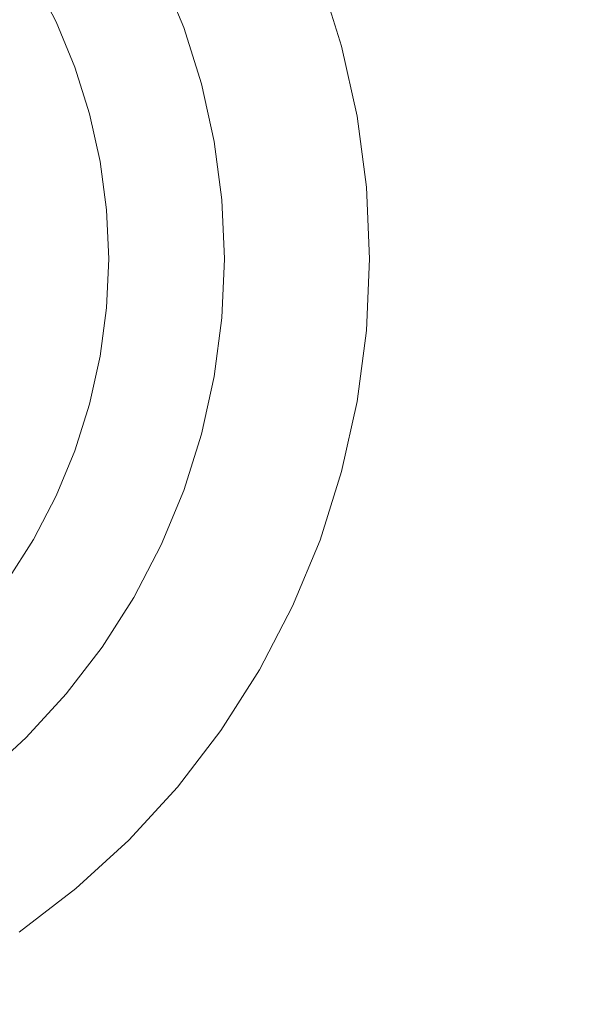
# Model space of a CAD drawing. Header units: millimetres. Extents: x 1865 to 2161, y 1201 to 1385.
# Tile 6 of 40: x 1931 to 1940, y 1216 to 1233. Entities that reach past the tile are written whole.
import ezdxf

# ---------------------------------------------------------------- set-up
doc = ezdxf.new("R2010")
doc.units = ezdxf.units.MM
doc.header["$LTSCALE"] = 25.4
doc.layers.add('Lighting-Moving Light', color=7, linetype='Continuous', lineweight=5)

# ---------------------------------------------------------------- blocks, each defined once
blk = doc.blocks.new('Group-1')
at = {"layer": 'Lighting-Moving Light', "color": 7, "linetype": 'Continuous', "lineweight": 5, "transparency": 33554687}
for points in [[(-107.035, -87.035, -16.5), (107.035, -87.035, -16.5), (107.035, 87.035, -16.5), (-107.035, 87.035, -16.5)], [(103.5, -83.5, -108.466), (-103.5, -83.5, -108.466), (-103.5, 83.5, -108.466), (103.5, 83.5, -108.466)]]:
    blk.add_3dface(points, dxfattribs=at)
for points, invisible_edges in [([(-81.97, -52.532, -16.465), (-81.001, -53.275, -16.465), (-80.101, -54.101, -16.465), (-90, -64, -16.465)], 12), ([(-80.101, -54.101, -16.465), (-79.275, -55.001, -16.465), (-78.532, -55.97, -16.465), (-90, -64, -16.465)], 12), ([(-78.532, -55.97, -16.465), (-77.876, -57, -16.465), (-77.312, -58.083, -16.465), (-90, -64, -16.465)], 12), ([(-77.312, -58.083, -16.465), (-76.844, -59.212, -16.465), (-76.477, -60.377, -16.465), (-90, -64, -16.465)], 12), ([(-76.844, -59.212, -16.465), (-77.312, -58.083, -16.465), (-79.552, -59.128, -1.637), (-79.167, -60.057, -1.637)], 10), ([(-81.34, -59.962, 0.035), (-81.724, -59.222, 0.035), (-82.172, -58.519, 0.035), (-90, -64, 0.035)], 12), ([(-81.724, -59.222, 0.035), (-81.34, -59.962, 0.035), (-81.19, -59.892, 0.028), (-81.581, -59.14, 0.028)], 14), ([(-79.745, -59.218, -1.014), (-79.368, -60.13, -1.014), (-79.299, -60.105, -1.162), (-79.679, -59.187, -1.162)], 15), ([(-79.679, -59.187, -1.162), (-79.299, -60.105, -1.162), (-79.243, -60.085, -1.316), (-79.625, -59.162, -1.316)], 15), ([(-79.625, -59.162, -1.316), (-79.243, -60.085, -1.316), (-79.199, -60.069, -1.475), (-79.582, -59.142, -1.475)], 15), ([(-79.582, -59.142, -1.475), (-79.199, -60.069, -1.475), (-79.167, -60.057, -1.637), (-79.552, -59.128, -1.637)], 11), ([(-80.112, -59.389, -0.494), (-79.748, -60.268, -0.494), (-79.638, -60.228, -0.611), (-80.006, -59.34, -0.611)], 15), ([(-80.006, -59.34, -0.611), (-79.638, -60.228, -0.611), (-79.537, -60.192, -0.737), (-79.909, -59.294, -0.737)], 15), ([(-79.909, -59.294, -0.737), (-79.537, -60.192, -0.737), (-79.447, -60.159, -0.872), (-79.822, -59.254, -0.872)], 15), ([(-79.822, -59.254, -0.872), (-79.447, -60.159, -0.872), (-79.368, -60.13, -1.014), (-79.745, -59.218, -1.014)], 15), ([(-76.477, -60.377, -16.465), (-76.844, -59.212, -16.465), (-79.167, -60.057, -1.637), (-78.864, -61.016, -1.637)], 10), ([(-80.477, -59.559, -0.206), (-80.126, -60.406, -0.206), (-79.992, -60.358, -0.291), (-80.348, -59.499, -0.291)], 15), ([(-80.348, -59.499, -0.291), (-79.992, -60.358, -0.291), (-79.866, -60.312, -0.387), (-80.226, -59.442, -0.387)], 15), ([(-80.226, -59.442, -0.387), (-79.866, -60.312, -0.387), (-79.748, -60.268, -0.494), (-80.112, -59.389, -0.494)], 15), ([(-80.895, -59.754, -0.027), (-80.559, -60.564, -0.027), (-80.41, -60.51, -0.074), (-80.751, -59.687, -0.074)], 15), ([(-80.751, -59.687, -0.074), (-80.41, -60.51, -0.074), (-80.265, -60.457, -0.134), (-80.611, -59.622, -0.134)], 15), ([(-80.611, -59.622, -0.134), (-80.265, -60.457, -0.134), (-80.126, -60.406, -0.206), (-80.477, -59.559, -0.206)], 15), ([(-81.19, -59.892, 0.028), (-80.865, -60.675, 0.028), (-80.711, -60.619, 0.007), (-81.041, -59.822, 0.007)], 15), ([(-81.041, -59.822, 0.007), (-80.711, -60.619, 0.007), (-80.559, -60.564, -0.027), (-80.895, -59.754, -0.027)], 15), ([(-80.77, -61.527, 0.035), (-81.021, -60.732, 0.035), (-81.34, -59.962, 0.035), (-90, -64, 0.035)], 12), ([(-81.34, -59.962, 0.035), (-81.021, -60.732, 0.035), (-80.865, -60.675, 0.028), (-81.19, -59.892, 0.028)], 14), ([(-79.638, -60.228, -0.611), (-79.348, -61.146, -0.611), (-79.245, -61.118, -0.737), (-79.537, -60.192, -0.737)], 15), ([(-79.537, -60.192, -0.737), (-79.245, -61.118, -0.737), (-79.152, -61.093, -0.872), (-79.447, -60.159, -0.872)], 15), ([(-79.447, -60.159, -0.872), (-79.152, -61.093, -0.872), (-79.071, -61.072, -1.014), (-79.368, -60.13, -1.014)], 15), ([(-79.368, -60.13, -1.014), (-79.071, -61.072, -1.014), (-79.001, -61.053, -1.162), (-79.299, -60.105, -1.162)], 15), ([(-79.299, -60.105, -1.162), (-79.001, -61.053, -1.162), (-78.943, -61.037, -1.316), (-79.243, -60.085, -1.316)], 15), ([(-79.243, -60.085, -1.316), (-78.943, -61.037, -1.316), (-78.897, -61.025, -1.475), (-79.199, -60.069, -1.475)], 15), ([(-79.199, -60.069, -1.475), (-78.897, -61.025, -1.475), (-78.864, -61.016, -1.637), (-79.167, -60.057, -1.637)], 11), ([(-80.126, -60.406, -0.206), (-79.85, -61.28, -0.206), (-79.713, -61.244, -0.291), (-79.992, -60.358, -0.291)], 15), ([(-79.992, -60.358, -0.291), (-79.713, -61.244, -0.291), (-79.583, -61.209, -0.387), (-79.866, -60.312, -0.387)], 15), ([(-79.866, -60.312, -0.387), (-79.583, -61.209, -0.387), (-79.461, -61.176, -0.494), (-79.748, -60.268, -0.494)], 15), ([(-79.748, -60.268, -0.494), (-79.461, -61.176, -0.494), (-79.348, -61.146, -0.611), (-79.638, -60.228, -0.611)], 15), ([(-76.477, -60.377, -16.465), (-76.213, -61.569, -16.465), (-76.053, -62.78, -16.465), (-90, -64, -16.465)], 12), ([(-80.559, -60.564, -0.027), (-80.296, -61.4, -0.027), (-80.143, -61.359, -0.074), (-80.41, -60.51, -0.074)], 15), ([(-80.41, -60.51, -0.074), (-80.143, -61.359, -0.074), (-79.994, -61.319, -0.134), (-80.265, -60.457, -0.134)], 15), ([(-80.265, -60.457, -0.134), (-79.994, -61.319, -0.134), (-79.85, -61.28, -0.206), (-80.126, -60.406, -0.206)], 15), ([(-76.213, -61.569, -16.465), (-76.477, -60.377, -16.465), (-78.864, -61.016, -1.637), (-78.647, -61.998, -1.637)], 10), ([(-81.021, -60.732, 0.035), (-80.77, -61.527, 0.035), (-80.61, -61.484, 0.028), (-80.865, -60.675, 0.028)], 14), ([(-80.865, -60.675, 0.028), (-80.61, -61.484, 0.028), (-80.452, -61.442, 0.007), (-80.711, -60.619, 0.007)], 15), ([(-80.711, -60.619, 0.007), (-80.452, -61.442, 0.007), (-80.296, -61.4, -0.027), (-80.559, -60.564, -0.027)], 15), ([(-79.001, -61.053, -1.162), (-78.786, -62.023, -1.162), (-78.726, -62.012, -1.316), (-78.943, -61.037, -1.316)], 15), ([(-78.943, -61.037, -1.316), (-78.726, -62.012, -1.316), (-78.68, -62.004, -1.475), (-78.897, -61.025, -1.475)], 15), ([(-78.897, -61.025, -1.475), (-78.68, -62.004, -1.475), (-78.647, -61.998, -1.637), (-78.864, -61.016, -1.637)], 11), ([(-79.583, -61.209, -0.387), (-79.38, -62.127, -0.387), (-79.255, -62.105, -0.494), (-79.461, -61.176, -0.494)], 15), ([(-79.461, -61.176, -0.494), (-79.255, -62.105, -0.494), (-79.14, -62.085, -0.611), (-79.348, -61.146, -0.611)], 15), ([(-79.348, -61.146, -0.611), (-79.14, -62.085, -0.611), (-79.035, -62.067, -0.737), (-79.245, -61.118, -0.737)], 15), ([(-79.245, -61.118, -0.737), (-79.035, -62.067, -0.737), (-78.94, -62.05, -0.872), (-79.152, -61.093, -0.872)], 15), ([(-79.152, -61.093, -0.872), (-78.94, -62.05, -0.872), (-78.857, -62.035, -1.014), (-79.071, -61.072, -1.014)], 15), ([(-79.071, -61.072, -1.014), (-78.857, -62.035, -1.014), (-78.786, -62.023, -1.162), (-79.001, -61.053, -1.162)], 15), ([(-80.296, -61.4, -0.027), (-80.106, -62.255, -0.027), (-79.95, -62.228, -0.074), (-80.143, -61.359, -0.074)], 15), ([(-80.143, -61.359, -0.074), (-79.95, -62.228, -0.074), (-79.798, -62.201, -0.134), (-79.994, -61.319, -0.134)], 15), ([(-79.994, -61.319, -0.134), (-79.798, -62.201, -0.134), (-79.652, -62.175, -0.206), (-79.85, -61.28, -0.206)], 15), ([(-79.85, -61.28, -0.206), (-79.652, -62.175, -0.206), (-79.512, -62.151, -0.291), (-79.713, -61.244, -0.291)], 15), ([(-79.713, -61.244, -0.291), (-79.512, -62.151, -0.291), (-79.38, -62.127, -0.387), (-79.583, -61.209, -0.387)], 15), ([(-90, -64, 0.035), (-80.481, -63.167, 0.035), (-80.589, -62.341, 0.035), (-80.77, -61.527, 0.035)], 9), ([(-80.77, -61.527, 0.035), (-80.589, -62.341, 0.035), (-80.427, -62.312, 0.028), (-80.61, -61.484, 0.028)], 14), ([(-80.61, -61.484, 0.028), (-80.427, -62.312, 0.028), (-80.265, -62.283, 0.007), (-80.452, -61.442, 0.007)], 15), ([(-80.452, -61.442, 0.007), (-80.265, -62.283, 0.007), (-80.106, -62.255, -0.027), (-80.296, -61.4, -0.027)], 15), ([(-76.053, -62.78, -16.465), (-76.213, -61.569, -16.465), (-78.647, -61.998, -1.637), (-78.515, -62.995, -1.637)], 10), ([(-78.94, -62.05, -0.872), (-78.813, -63.021, -0.872), (-78.728, -63.014, -1.014), (-78.857, -62.035, -1.014)], 15), ([(-78.857, -62.035, -1.014), (-78.728, -63.014, -1.014), (-78.656, -63.008, -1.162), (-78.786, -62.023, -1.162)], 15), ([(-78.786, -62.023, -1.162), (-78.656, -63.008, -1.162), (-78.596, -63.002, -1.316), (-78.726, -62.012, -1.316)], 15), ([(-78.726, -62.012, -1.316), (-78.596, -63.002, -1.316), (-78.549, -62.998, -1.475), (-78.68, -62.004, -1.475)], 15), ([(-78.68, -62.004, -1.475), (-78.549, -62.998, -1.475), (-78.515, -62.995, -1.637), (-78.647, -61.998, -1.637)], 11), ([(-79.95, -62.228, -0.074), (-79.834, -63.111, -0.074), (-79.68, -63.097, -0.134), (-79.798, -62.201, -0.134)], 15), ([(-79.798, -62.201, -0.134), (-79.68, -63.097, -0.134), (-79.532, -63.084, -0.206), (-79.652, -62.175, -0.206)], 15), ([(-79.652, -62.175, -0.206), (-79.532, -63.084, -0.206), (-79.391, -63.072, -0.291), (-79.512, -62.151, -0.291)], 15), ([(-79.512, -62.151, -0.291), (-79.391, -63.072, -0.291), (-79.257, -63.06, -0.387), (-79.38, -62.127, -0.387)], 15), ([(-79.38, -62.127, -0.387), (-79.257, -63.06, -0.387), (-79.131, -63.049, -0.494), (-79.255, -62.105, -0.494)], 15), ([(-79.255, -62.105, -0.494), (-79.131, -63.049, -0.494), (-79.015, -63.039, -0.611), (-79.14, -62.085, -0.611)], 15), ([(-79.14, -62.085, -0.611), (-79.015, -63.039, -0.611), (-78.908, -63.03, -0.737), (-79.035, -62.067, -0.737)], 15), ([(-79.035, -62.067, -0.737), (-78.908, -63.03, -0.737), (-78.813, -63.021, -0.872), (-78.94, -62.05, -0.872)], 15), ([(-80.589, -62.341, 0.035), (-80.481, -63.167, 0.035), (-80.316, -63.153, 0.028), (-80.427, -62.312, 0.028)], 14), ([(-80.427, -62.312, 0.028), (-80.316, -63.153, 0.028), (-80.153, -63.138, 0.007), (-80.265, -62.283, 0.007)], 15), ([(-80.265, -62.283, 0.007), (-80.153, -63.138, 0.007), (-79.991, -63.124, -0.027), (-80.106, -62.255, -0.027)], 15), ([(-80.106, -62.255, -0.027), (-79.991, -63.124, -0.027), (-79.834, -63.111, -0.074), (-79.95, -62.228, -0.074)], 15), ([(-76.053, -62.78, -16.465), (-76, -64, -16.465), (-76.053, -65.22, -16.465), (-90, -64, -16.465)], 12), ([(-76, -64, -16.465), (-76.053, -62.78, -16.465), (-78.515, -62.995, -1.637), (-78.471, -64, -1.637)], 10), ([(-79.257, -63.06, -0.387), (-79.216, -64, -0.387), (-79.09, -64, -0.494), (-79.131, -63.049, -0.494)], 15), ([(-79.131, -63.049, -0.494), (-79.09, -64, -0.494), (-78.973, -64, -0.611), (-79.015, -63.039, -0.611)], 15), ([(-79.015, -63.039, -0.611), (-78.973, -64, -0.611), (-78.866, -64, -0.737), (-78.908, -63.03, -0.737)], 15), ([(-78.908, -63.03, -0.737), (-78.866, -64, -0.737), (-78.77, -64, -0.872), (-78.813, -63.021, -0.872)], 15), ([(-78.813, -63.021, -0.872), (-78.77, -64, -0.872), (-78.685, -64, -1.014), (-78.728, -63.014, -1.014)], 15), ([(-78.728, -63.014, -1.014), (-78.685, -64, -1.014), (-78.613, -64, -1.162), (-78.656, -63.008, -1.162)], 15), ([(-78.656, -63.008, -1.162), (-78.613, -64, -1.162), (-78.553, -64, -1.316), (-78.596, -63.002, -1.316)], 15), ([(-78.596, -63.002, -1.316), (-78.553, -64, -1.316), (-78.505, -64, -1.475), (-78.549, -62.998, -1.475)], 15), ([(-78.549, -62.998, -1.475), (-78.505, -64, -1.475), (-78.471, -64, -1.637), (-78.515, -62.995, -1.637)], 11), ([(-80.481, -64.833, 0.035), (-80.444, -64, 0.035), (-80.481, -63.167, 0.035), (-90, -64, 0.035)], 12), ([(-80.481, -63.167, 0.035), (-80.444, -64, 0.035), (-80.279, -64, 0.028), (-80.316, -63.153, 0.028)], 14), ([(-80.316, -63.153, 0.028), (-80.279, -64, 0.028), (-80.115, -64, 0.007), (-80.153, -63.138, 0.007)], 15), ([(-80.153, -63.138, 0.007), (-80.115, -64, 0.007), (-79.953, -64, -0.027), (-79.991, -63.124, -0.027)], 15), ([(-79.991, -63.124, -0.027), (-79.953, -64, -0.027), (-79.795, -64, -0.074), (-79.834, -63.111, -0.074)], 15), ([(-79.834, -63.111, -0.074), (-79.795, -64, -0.074), (-79.641, -64, -0.134), (-79.68, -63.097, -0.134)], 15), ([(-79.68, -63.097, -0.134), (-79.641, -64, -0.134), (-79.492, -64, -0.206), (-79.532, -63.084, -0.206)], 15), ([(-79.532, -63.084, -0.206), (-79.492, -64, -0.206), (-79.35, -64, -0.291), (-79.391, -63.072, -0.291)], 15), ([(-79.391, -63.072, -0.291), (-79.35, -64, -0.291), (-79.216, -64, -0.387), (-79.257, -63.06, -0.387)], 15), ([(-82.172, -69.481, 0.035), (-81.724, -68.778, 0.035), (-81.34, -68.038, 0.035), (-90, -64, 0.035)], 12), ([(-81.34, -68.038, 0.035), (-81.021, -67.268, 0.035), (-80.77, -66.473, 0.035), (-90, -64, 0.035)], 12), ([(-80.77, -66.473, 0.035), (-80.589, -65.659, 0.035), (-80.481, -64.833, 0.035), (-90, -64, 0.035)], 12), ([(-90, -64, -16.465), (-76.053, -65.22, -16.465), (-76.213, -66.431, -16.465), (-76.477, -67.623, -16.465)], 9), ([(-76.477, -67.623, -16.465), (-76.844, -68.788, -16.465), (-77.312, -69.917, -16.465), (-90, -64, -16.465)], 12), ([(-77.312, -69.917, -16.465), (-77.876, -71, -16.465), (-78.532, -72.03, -16.465), (-90, -64, -16.465)], 12), ([(-78.532, -72.03, -16.465), (-79.275, -72.999, -16.465), (-80.101, -73.899, -16.465), (-90, -64, -16.465)], 12), ([(-80.101, -73.899, -16.465), (-81.001, -74.725, -16.465), (-81.97, -75.468, -16.465), (-90, -64, -16.465)], 12), ([(-80.444, -64, 0.035), (-80.481, -64.833, 0.035), (-80.316, -64.847, 0.028), (-80.279, -64, 0.028)], 14), ([(-80.279, -64, 0.028), (-80.316, -64.847, 0.028), (-80.153, -64.862, 0.007), (-80.115, -64, 0.007)], 15), ([(-80.115, -64, 0.007), (-80.153, -64.862, 0.007), (-79.991, -64.876, -0.027), (-79.953, -64, -0.027)], 15), ([(-79.953, -64, -0.027), (-79.991, -64.876, -0.027), (-79.834, -64.889, -0.074), (-79.795, -64, -0.074)], 15), ([(-79.795, -64, -0.074), (-79.834, -64.889, -0.074), (-79.68, -64.903, -0.134), (-79.641, -64, -0.134)], 15), ([(-79.641, -64, -0.134), (-79.68, -64.903, -0.134), (-79.532, -64.916, -0.206), (-79.492, -64, -0.206)], 15), ([(-79.492, -64, -0.206), (-79.532, -64.916, -0.206), (-79.391, -64.928, -0.291), (-79.35, -64, -0.291)], 15), ([(-79.35, -64, -0.291), (-79.391, -64.928, -0.291), (-79.257, -64.94, -0.387), (-79.216, -64, -0.387)], 15), ([(-79.216, -64, -0.387), (-79.257, -64.94, -0.387), (-79.131, -64.951, -0.494), (-79.09, -64, -0.494)], 15), ([(-79.09, -64, -0.494), (-79.131, -64.951, -0.494), (-79.015, -64.961, -0.611), (-78.973, -64, -0.611)], 15), ([(-78.973, -64, -0.611), (-79.015, -64.961, -0.611), (-78.908, -64.97, -0.737), (-78.866, -64, -0.737)], 15), ([(-78.866, -64, -0.737), (-78.908, -64.97, -0.737), (-78.813, -64.979, -0.872), (-78.77, -64, -0.872)], 15), ([(-78.77, -64, -0.872), (-78.813, -64.979, -0.872), (-78.728, -64.986, -1.014), (-78.685, -64, -1.014)], 15), ([(-78.685, -64, -1.014), (-78.728, -64.986, -1.014), (-78.656, -64.992, -1.162), (-78.613, -64, -1.162)], 15), ([(-78.613, -64, -1.162), (-78.656, -64.992, -1.162), (-78.596, -64.998, -1.316), (-78.553, -64, -1.316)], 15), ([(-78.553, -64, -1.316), (-78.596, -64.998, -1.316), (-78.549, -65.002, -1.475), (-78.505, -64, -1.475)], 15), ([(-78.505, -64, -1.475), (-78.549, -65.002, -1.475), (-78.515, -65.005, -1.637), (-78.471, -64, -1.637)], 11), ([(-76.053, -65.22, -16.465), (-76, -64, -16.465), (-78.471, -64, -1.637), (-78.515, -65.005, -1.637)], 10), ([(-80.481, -64.833, 0.035), (-80.589, -65.659, 0.035), (-80.427, -65.688, 0.028), (-80.316, -64.847, 0.028)], 14), ([(-80.316, -64.847, 0.028), (-80.427, -65.688, 0.028), (-80.265, -65.717, 0.007), (-80.153, -64.862, 0.007)], 15), ([(-80.153, -64.862, 0.007), (-80.265, -65.717, 0.007), (-80.106, -65.745, -0.027), (-79.991, -64.876, -0.027)], 15), ([(-79.991, -64.876, -0.027), (-80.106, -65.745, -0.027), (-79.95, -65.772, -0.074), (-79.834, -64.889, -0.074)], 15), ([(-79.834, -64.889, -0.074), (-79.95, -65.772, -0.074), (-79.798, -65.799, -0.134), (-79.68, -64.903, -0.134)], 15), ([(-79.68, -64.903, -0.134), (-79.798, -65.799, -0.134), (-79.652, -65.825, -0.206), (-79.532, -64.916, -0.206)], 15), ([(-79.532, -64.916, -0.206), (-79.652, -65.825, -0.206), (-79.512, -65.849, -0.291), (-79.391, -64.928, -0.291)], 15), ([(-79.391, -64.928, -0.291), (-79.512, -65.849, -0.291), (-79.38, -65.873, -0.387), (-79.257, -64.94, -0.387)], 15), ([(-79.257, -64.94, -0.387), (-79.38, -65.873, -0.387), (-79.255, -65.895, -0.494), (-79.131, -64.951, -0.494)], 15), ([(-79.131, -64.951, -0.494), (-79.255, -65.895, -0.494), (-79.14, -65.915, -0.611), (-79.015, -64.961, -0.611)], 15), ([(-79.015, -64.961, -0.611), (-79.14, -65.915, -0.611), (-79.035, -65.933, -0.737), (-78.908, -64.97, -0.737)], 15), ([(-78.908, -64.97, -0.737), (-79.035, -65.933, -0.737), (-78.94, -65.95, -0.872), (-78.813, -64.979, -0.872)], 15), ([(-78.813, -64.979, -0.872), (-78.94, -65.95, -0.872), (-78.857, -65.965, -1.014), (-78.728, -64.986, -1.014)], 15), ([(-78.728, -64.986, -1.014), (-78.857, -65.965, -1.014), (-78.786, -65.977, -1.162), (-78.656, -64.992, -1.162)], 15), ([(-78.656, -64.992, -1.162), (-78.786, -65.977, -1.162), (-78.726, -65.988, -1.316), (-78.596, -64.998, -1.316)], 15), ([(-78.596, -64.998, -1.316), (-78.726, -65.988, -1.316), (-78.68, -65.996, -1.475), (-78.549, -65.002, -1.475)], 15), ([(-78.549, -65.002, -1.475), (-78.68, -65.996, -1.475), (-78.647, -66.002, -1.637), (-78.515, -65.005, -1.637)], 11), ([(-76.213, -66.431, -16.465), (-76.053, -65.22, -16.465), (-78.515, -65.005, -1.637), (-78.647, -66.002, -1.637)], 10), ([(-80.589, -65.659, 0.035), (-80.77, -66.473, 0.035), (-80.61, -66.516, 0.028), (-80.427, -65.688, 0.028)], 14), ([(-80.427, -65.688, 0.028), (-80.61, -66.516, 0.028), (-80.452, -66.558, 0.007), (-80.265, -65.717, 0.007)], 15), ([(-80.265, -65.717, 0.007), (-80.452, -66.558, 0.007), (-80.296, -66.6, -0.027), (-80.106, -65.745, -0.027)], 15), ([(-80.106, -65.745, -0.027), (-80.296, -66.6, -0.027), (-80.143, -66.641, -0.074), (-79.95, -65.772, -0.074)], 15), ([(-79.95, -65.772, -0.074), (-80.143, -66.641, -0.074), (-79.994, -66.681, -0.134), (-79.798, -65.799, -0.134)], 15), ([(-79.798, -65.799, -0.134), (-79.994, -66.681, -0.134), (-79.85, -66.72, -0.206), (-79.652, -65.825, -0.206)], 15), ([(-79.652, -65.825, -0.206), (-79.85, -66.72, -0.206), (-79.713, -66.756, -0.291), (-79.512, -65.849, -0.291)], 15), ([(-79.512, -65.849, -0.291), (-79.713, -66.756, -0.291), (-79.583, -66.791, -0.387), (-79.38, -65.873, -0.387)], 15), ([(-79.38, -65.873, -0.387), (-79.583, -66.791, -0.387), (-79.461, -66.824, -0.494), (-79.255, -65.895, -0.494)], 15), ([(-79.255, -65.895, -0.494), (-79.461, -66.824, -0.494), (-79.348, -66.854, -0.611), (-79.14, -65.915, -0.611)], 15), ([(-79.14, -65.915, -0.611), (-79.348, -66.854, -0.611), (-79.245, -66.882, -0.737), (-79.035, -65.933, -0.737)], 15), ([(-79.035, -65.933, -0.737), (-79.245, -66.882, -0.737), (-79.152, -66.907, -0.872), (-78.94, -65.95, -0.872)], 15), ([(-78.94, -65.95, -0.872), (-79.152, -66.907, -0.872), (-79.071, -66.928, -1.014), (-78.857, -65.965, -1.014)], 15), ([(-78.857, -65.965, -1.014), (-79.071, -66.928, -1.014), (-79.001, -66.947, -1.162), (-78.786, -65.977, -1.162)], 15), ([(-78.786, -65.977, -1.162), (-79.001, -66.947, -1.162), (-78.943, -66.963, -1.316), (-78.726, -65.988, -1.316)], 15), ([(-78.726, -65.988, -1.316), (-78.943, -66.963, -1.316), (-78.897, -66.975, -1.475), (-78.68, -65.996, -1.475)], 15), ([(-78.68, -65.996, -1.475), (-78.897, -66.975, -1.475), (-78.864, -66.984, -1.637), (-78.647, -66.002, -1.637)], 11), ([(-76.477, -67.623, -16.465), (-76.213, -66.431, -16.465), (-78.647, -66.002, -1.637), (-78.864, -66.984, -1.637)], 10), ([(-80.77, -66.473, 0.035), (-81.021, -67.268, 0.035), (-80.865, -67.325, 0.028), (-80.61, -66.516, 0.028)], 14), ([(-80.61, -66.516, 0.028), (-80.865, -67.325, 0.028), (-80.711, -67.381, 0.007), (-80.452, -66.558, 0.007)], 15), ([(-80.452, -66.558, 0.007), (-80.711, -67.381, 0.007), (-80.559, -67.436, -0.027), (-80.296, -66.6, -0.027)], 15), ([(-80.296, -66.6, -0.027), (-80.559, -67.436, -0.027), (-80.41, -67.49, -0.074), (-80.143, -66.641, -0.074)], 15), ([(-80.143, -66.641, -0.074), (-80.41, -67.49, -0.074), (-80.265, -67.543, -0.134), (-79.994, -66.681, -0.134)], 15), ([(-79.994, -66.681, -0.134), (-80.265, -67.543, -0.134), (-80.126, -67.594, -0.206), (-79.85, -66.72, -0.206)], 15), ([(-79.85, -66.72, -0.206), (-80.126, -67.594, -0.206), (-79.992, -67.642, -0.291), (-79.713, -66.756, -0.291)], 15), ([(-79.713, -66.756, -0.291), (-79.992, -67.642, -0.291), (-79.866, -67.688, -0.387), (-79.583, -66.791, -0.387)], 15), ([(-79.583, -66.791, -0.387), (-79.866, -67.688, -0.387), (-79.748, -67.732, -0.494), (-79.461, -66.824, -0.494)], 15), ([(-79.461, -66.824, -0.494), (-79.748, -67.732, -0.494), (-79.638, -67.772, -0.611), (-79.348, -66.854, -0.611)], 15), ([(-79.348, -66.854, -0.611), (-79.638, -67.772, -0.611), (-79.537, -67.808, -0.737), (-79.245, -66.882, -0.737)], 15), ([(-79.245, -66.882, -0.737), (-79.537, -67.808, -0.737), (-79.447, -67.841, -0.872), (-79.152, -66.907, -0.872)], 15), ([(-79.152, -66.907, -0.872), (-79.447, -67.841, -0.872), (-79.368, -67.87, -1.014), (-79.071, -66.928, -1.014)], 15), ([(-79.071, -66.928, -1.014), (-79.368, -67.87, -1.014), (-79.299, -67.895, -1.162), (-79.001, -66.947, -1.162)], 15), ([(-79.001, -66.947, -1.162), (-79.299, -67.895, -1.162), (-79.243, -67.915, -1.316), (-78.943, -66.963, -1.316)], 15), ([(-78.943, -66.963, -1.316), (-79.243, -67.915, -1.316), (-79.199, -67.931, -1.475), (-78.897, -66.975, -1.475)], 15), ([(-78.897, -66.975, -1.475), (-79.199, -67.931, -1.475), (-79.167, -67.943, -1.637), (-78.864, -66.984, -1.637)], 11), ([(-76.844, -68.788, -16.465), (-76.477, -67.623, -16.465), (-78.864, -66.984, -1.637), (-79.167, -67.943, -1.637)], 10), ([(-81.021, -67.268, 0.035), (-81.34, -68.038, 0.035), (-81.19, -68.108, 0.028), (-80.865, -67.325, 0.028)], 14), ([(-80.865, -67.325, 0.028), (-81.19, -68.108, 0.028), (-81.041, -68.178, 0.007), (-80.711, -67.381, 0.007)], 15), ([(-80.711, -67.381, 0.007), (-81.041, -68.178, 0.007), (-80.895, -68.246, -0.027), (-80.559, -67.436, -0.027)], 15), ([(-80.559, -67.436, -0.027), (-80.895, -68.246, -0.027), (-80.751, -68.313, -0.074), (-80.41, -67.49, -0.074)], 15), ([(-80.41, -67.49, -0.074), (-80.751, -68.313, -0.074), (-80.611, -68.378, -0.134), (-80.265, -67.543, -0.134)], 15), ([(-80.265, -67.543, -0.134), (-80.611, -68.378, -0.134), (-80.477, -68.441, -0.206), (-80.126, -67.594, -0.206)], 15), ([(-80.126, -67.594, -0.206), (-80.477, -68.441, -0.206), (-80.348, -68.501, -0.291), (-79.992, -67.642, -0.291)], 15), ([(-79.992, -67.642, -0.291), (-80.348, -68.501, -0.291), (-80.226, -68.558, -0.387), (-79.866, -67.688, -0.387)], 15), ([(-79.866, -67.688, -0.387), (-80.226, -68.558, -0.387), (-80.112, -68.611, -0.494), (-79.748, -67.732, -0.494)], 15), ([(-79.748, -67.732, -0.494), (-80.112, -68.611, -0.494), (-80.006, -68.66, -0.611), (-79.638, -67.772, -0.611)], 15), ([(-79.638, -67.772, -0.611), (-80.006, -68.66, -0.611), (-79.909, -68.706, -0.737), (-79.537, -67.808, -0.737)], 15), ([(-79.537, -67.808, -0.737), (-79.909, -68.706, -0.737), (-79.822, -68.746, -0.872), (-79.447, -67.841, -0.872)], 15), ([(-79.447, -67.841, -0.872), (-79.822, -68.746, -0.872), (-79.745, -68.782, -1.014), (-79.368, -67.87, -1.014)], 15), ([(-79.368, -67.87, -1.014), (-79.745, -68.782, -1.014), (-79.679, -68.813, -1.162), (-79.299, -67.895, -1.162)], 15), ([(-79.299, -67.895, -1.162), (-79.679, -68.813, -1.162), (-79.625, -68.838, -1.316), (-79.243, -67.915, -1.316)], 15), ([(-81.34, -68.038, 0.035), (-81.724, -68.778, 0.035), (-81.581, -68.86, 0.028), (-81.19, -68.108, 0.028)], 14), ([(-79.243, -67.915, -1.316), (-79.625, -68.838, -1.316), (-79.582, -68.858, -1.475), (-79.199, -67.931, -1.475)], 15), ([(-79.199, -67.931, -1.475), (-79.582, -68.858, -1.475), (-79.552, -68.872, -1.637), (-79.167, -67.943, -1.637)], 11), ([(-77.312, -69.917, -16.465), (-76.844, -68.788, -16.465), (-79.167, -67.943, -1.637), (-79.552, -68.872, -1.637)], 10), ([(-81.19, -68.108, 0.028), (-81.581, -68.86, 0.028), (-81.439, -68.942, 0.007), (-81.041, -68.178, 0.007)], 15), ([(-81.041, -68.178, 0.007), (-81.439, -68.942, 0.007), (-81.299, -69.023, -0.027), (-80.895, -68.246, -0.027)], 15), ([(-80.895, -68.246, -0.027), (-81.299, -69.023, -0.027), (-81.162, -69.103, -0.074), (-80.751, -68.313, -0.074)], 15), ([(-80.751, -68.313, -0.074), (-81.162, -69.103, -0.074), (-81.029, -69.18, -0.134), (-80.611, -68.378, -0.134)], 15), ([(-80.611, -68.378, -0.134), (-81.029, -69.18, -0.134), (-80.9, -69.254, -0.206), (-80.477, -68.441, -0.206)], 15), ([(-80.477, -68.441, -0.206), (-80.9, -69.254, -0.206), (-80.777, -69.325, -0.291), (-80.348, -68.501, -0.291)], 15), ([(-80.348, -68.501, -0.291), (-80.777, -69.325, -0.291), (-80.661, -69.392, -0.387), (-80.226, -68.558, -0.387)], 15), ([(-80.226, -68.558, -0.387), (-80.661, -69.392, -0.387), (-80.551, -69.455, -0.494), (-80.112, -68.611, -0.494)], 15), ([(-80.112, -68.611, -0.494), (-80.551, -69.455, -0.494), (-80.45, -69.514, -0.611), (-80.006, -68.66, -0.611)], 15), ([(-80.006, -68.66, -0.611), (-80.45, -69.514, -0.611), (-80.358, -69.567, -0.737), (-79.909, -68.706, -0.737)], 15), ([(-79.909, -68.706, -0.737), (-80.358, -69.567, -0.737), (-80.274, -69.615, -0.872), (-79.822, -68.746, -0.872)], 15), ([(-79.822, -68.746, -0.872), (-80.274, -69.615, -0.872), (-80.201, -69.657, -1.014), (-79.745, -68.782, -1.014)], 15), ([(-81.724, -68.778, 0.035), (-82.172, -69.481, 0.035), (-82.037, -69.576, 0.028), (-81.581, -68.86, 0.028)], 14), ([(-81.581, -68.86, 0.028), (-82.037, -69.576, 0.028), (-81.903, -69.67, 0.007), (-81.439, -68.942, 0.007)], 15), ([(-79.745, -68.782, -1.014), (-80.201, -69.657, -1.014), (-80.138, -69.694, -1.162), (-79.679, -68.813, -1.162)], 15), ([(-79.679, -68.813, -1.162), (-80.138, -69.694, -1.162), (-80.086, -69.724, -1.316), (-79.625, -68.838, -1.316)], 15), ([(-79.625, -68.838, -1.316), (-80.086, -69.724, -1.316), (-80.045, -69.747, -1.475), (-79.582, -68.858, -1.475)], 15), ([(-79.582, -68.858, -1.475), (-80.045, -69.747, -1.475), (-80.016, -69.764, -1.637), (-79.552, -68.872, -1.637)], 11), ([(-77.876, -71, -16.465), (-77.312, -69.917, -16.465), (-79.552, -68.872, -1.637), (-80.016, -69.764, -1.637)], 10), ([(-81.439, -68.942, 0.007), (-81.903, -69.67, 0.007), (-81.77, -69.763, -0.027), (-81.299, -69.023, -0.027)], 15), ([(-81.299, -69.023, -0.027), (-81.77, -69.763, -0.027), (-81.64, -69.853, -0.074), (-81.162, -69.103, -0.074)], 15), ([(-81.162, -69.103, -0.074), (-81.64, -69.853, -0.074), (-81.514, -69.942, -0.134), (-81.029, -69.18, -0.134)], 15), ([(-81.029, -69.18, -0.134), (-81.514, -69.942, -0.134), (-81.393, -70.027, -0.206), (-80.9, -69.254, -0.206)], 15), ([(-80.9, -69.254, -0.206), (-81.393, -70.027, -0.206), (-81.276, -70.108, -0.291), (-80.777, -69.325, -0.291)], 15), ([(-80.777, -69.325, -0.291), (-81.276, -70.108, -0.291), (-81.166, -70.186, -0.387), (-80.661, -69.392, -0.387)], 15), ([(-80.661, -69.392, -0.387), (-81.166, -70.186, -0.387), (-81.063, -70.258, -0.494), (-80.551, -69.455, -0.494)], 15), ([(-82.037, -69.576, 0.028), (-82.553, -70.248, 0.028), (-82.428, -70.354, 0.007), (-81.903, -69.67, 0.007)], 15), ([(-80.551, -69.455, -0.494), (-81.063, -70.258, -0.494), (-80.967, -70.325, -0.611), (-80.45, -69.514, -0.611)], 15), ([(-80.45, -69.514, -0.611), (-80.967, -70.325, -0.611), (-80.879, -70.386, -0.737), (-80.358, -69.567, -0.737)], 15), ([(-80.358, -69.567, -0.737), (-80.879, -70.386, -0.737), (-80.801, -70.441, -0.872), (-80.274, -69.615, -0.872)], 15), ([(-81.903, -69.67, 0.007), (-82.428, -70.354, 0.007), (-82.304, -70.458, -0.027), (-81.77, -69.763, -0.027)], 15), ([(-80.274, -69.615, -0.872), (-80.801, -70.441, -0.872), (-80.731, -70.49, -1.014), (-80.201, -69.657, -1.014)], 15), ([(-80.201, -69.657, -1.014), (-80.731, -70.49, -1.014), (-80.672, -70.532, -1.162), (-80.138, -69.694, -1.162)], 15), ([(-80.138, -69.694, -1.162), (-80.672, -70.532, -1.162), (-80.623, -70.566, -1.316), (-80.086, -69.724, -1.316)], 15), ([(-80.086, -69.724, -1.316), (-80.623, -70.566, -1.316), (-80.584, -70.593, -1.475), (-80.045, -69.747, -1.475)], 15), ([(-80.045, -69.747, -1.475), (-80.584, -70.593, -1.475), (-80.556, -70.612, -1.637), (-80.016, -69.764, -1.637)], 11), ([(-81.77, -69.763, -0.027), (-82.304, -70.458, -0.027), (-82.182, -70.56, -0.074), (-81.64, -69.853, -0.074)], 15), ([(-81.64, -69.853, -0.074), (-82.182, -70.56, -0.074), (-82.064, -70.659, -0.134), (-81.514, -69.942, -0.134)], 15), ([(-78.532, -72.03, -16.465), (-77.876, -71, -16.465), (-80.016, -69.764, -1.637), (-80.556, -70.612, -1.637)], 10), ([(-81.514, -69.942, -0.134), (-82.064, -70.659, -0.134), (-81.951, -70.754, -0.206), (-81.393, -70.027, -0.206)], 15), ([(-81.393, -70.027, -0.206), (-81.951, -70.754, -0.206), (-81.842, -70.846, -0.291), (-81.276, -70.108, -0.291)], 15), ([(-81.276, -70.108, -0.291), (-81.842, -70.846, -0.291), (-81.739, -70.932, -0.387), (-81.166, -70.186, -0.387)], 15), ([(-81.166, -70.186, -0.387), (-81.739, -70.932, -0.387), (-81.642, -71.013, -0.494), (-81.063, -70.258, -0.494)], 15), ([(-81.063, -70.258, -0.494), (-81.642, -71.013, -0.494), (-81.553, -71.088, -0.611), (-80.967, -70.325, -0.611)], 15), ([(-80.967, -70.325, -0.611), (-81.553, -71.088, -0.611), (-81.471, -71.157, -0.737), (-80.879, -70.386, -0.737)], 15), ([(-80.879, -70.386, -0.737), (-81.471, -71.157, -0.737), (-81.397, -71.219, -0.872), (-80.801, -70.441, -0.872)], 15), ([(-80.801, -70.441, -0.872), (-81.397, -71.219, -0.872), (-81.332, -71.273, -1.014), (-80.731, -70.49, -1.014)], 15), ([(-80.731, -70.49, -1.014), (-81.332, -71.273, -1.014), (-81.277, -71.32, -1.162), (-80.672, -70.532, -1.162)], 15), ([(-80.672, -70.532, -1.162), (-81.277, -71.32, -1.162), (-81.231, -71.358, -1.316), (-80.623, -70.566, -1.316)], 15), ([(-80.623, -70.566, -1.316), (-81.231, -71.358, -1.316), (-81.195, -71.389, -1.475), (-80.584, -70.593, -1.475)], 15), ([(-80.584, -70.593, -1.475), (-81.195, -71.389, -1.475), (-81.169, -71.41, -1.637), (-80.556, -70.612, -1.637)], 11), ([(-82.064, -70.659, -0.134), (-82.675, -71.325, -0.134), (-82.57, -71.43, -0.206), (-81.951, -70.754, -0.206)], 15), ([(-81.951, -70.754, -0.206), (-82.57, -71.43, -0.206), (-82.469, -71.531, -0.291), (-81.842, -70.846, -0.291)], 15), ([(-79.275, -72.999, -16.465), (-78.532, -72.03, -16.465), (-80.556, -70.612, -1.637), (-81.169, -71.41, -1.637)], 10), ([(-81.842, -70.846, -0.291), (-82.469, -71.531, -0.291), (-82.374, -71.626, -0.387), (-81.739, -70.932, -0.387)], 15), ([(-81.739, -70.932, -0.387), (-82.374, -71.626, -0.387), (-82.285, -71.715, -0.494), (-81.642, -71.013, -0.494)], 15), ([(-81.642, -71.013, -0.494), (-82.285, -71.715, -0.494), (-82.202, -71.798, -0.611), (-81.553, -71.088, -0.611)], 15), ([(-81.553, -71.088, -0.611), (-82.202, -71.798, -0.611), (-82.127, -71.873, -0.737), (-81.471, -71.157, -0.737)], 15), ([(-81.471, -71.157, -0.737), (-82.127, -71.873, -0.737), (-82.059, -71.941, -0.872), (-81.397, -71.219, -0.872)], 15), ([(-81.397, -71.219, -0.872), (-82.059, -71.941, -0.872), (-81.999, -72.001, -1.014), (-81.332, -71.273, -1.014)], 15), ([(-81.332, -71.273, -1.014), (-81.999, -72.001, -1.014), (-81.948, -72.052, -1.162), (-81.277, -71.32, -1.162)], 15), ([(-81.277, -71.32, -1.162), (-81.948, -72.052, -1.162), (-81.905, -72.095, -1.316), (-81.231, -71.358, -1.316)], 15), ([(-81.231, -71.358, -1.316), (-81.905, -72.095, -1.316), (-81.872, -72.128, -1.475), (-81.195, -71.389, -1.475)], 15), ([(-81.195, -71.389, -1.475), (-81.872, -72.128, -1.475), (-81.848, -72.152, -1.637), (-81.169, -71.41, -1.637)], 11), ([(-80.101, -73.899, -16.465), (-79.275, -72.999, -16.465), (-81.169, -71.41, -1.637), (-81.848, -72.152, -1.637)], 10), ([(-81.999, -72.001, -1.014), (-82.727, -72.668, -1.014), (-82.68, -72.723, -1.162), (-81.948, -72.052, -1.162)], 15), ([(-81.948, -72.052, -1.162), (-82.68, -72.723, -1.162), (-82.642, -72.769, -1.316), (-81.905, -72.095, -1.316)], 15), ([(-81.905, -72.095, -1.316), (-82.642, -72.769, -1.316), (-82.611, -72.805, -1.475), (-81.872, -72.128, -1.475)], 15), ([(-81.872, -72.128, -1.475), (-82.611, -72.805, -1.475), (-82.59, -72.831, -1.637), (-81.848, -72.152, -1.637)], 11), ([(-81.001, -74.725, -16.465), (-80.101, -73.899, -16.465), (-81.848, -72.152, -1.637), (-82.59, -72.831, -1.637)], 10), ([(-81.97, -75.468, -16.465), (-81.001, -74.725, -16.465), (-82.59, -72.831, -1.637), (-83.388, -73.444, -1.637)], 10)]:
    blk.add_3dface(points, dxfattribs=dict(at, invisible_edges=invisible_edges))
at = {"layer": 'Lighting-Moving Light', "color": 0, "flags": 1}
for tag in ['Yoke', '3D_Symbol_Name', 'Weight', 'Weight', 'Wattage', 'Candlepower', 'Body', 'Model_Name', 'Beam_Angle', 'Field_Angle', 'Remarks', 'Beam_Angle_2', 'Field_Angle_2', 'Num_Channels', 'Frame_Size', 'Device_Type', 'FixtureID', 'Frame_Size', 'Base', 'Lens', 'Inst_Type', 'Lamp']:
    blk.add_attdef(tag, (-144.25, -164.904), '', height=0.18, dxfattribs=at)

msp = doc.modelspace()

# ---------------------------------------------------------------- block references
at = {"layer": 'Lighting-Moving Light', "color": 7, "transparency": 33554687}
msp.add_blockref('Group-1', (2012.623, 1292.88), dxfattribs=at)

doc.saveas('drawing.dxf')
